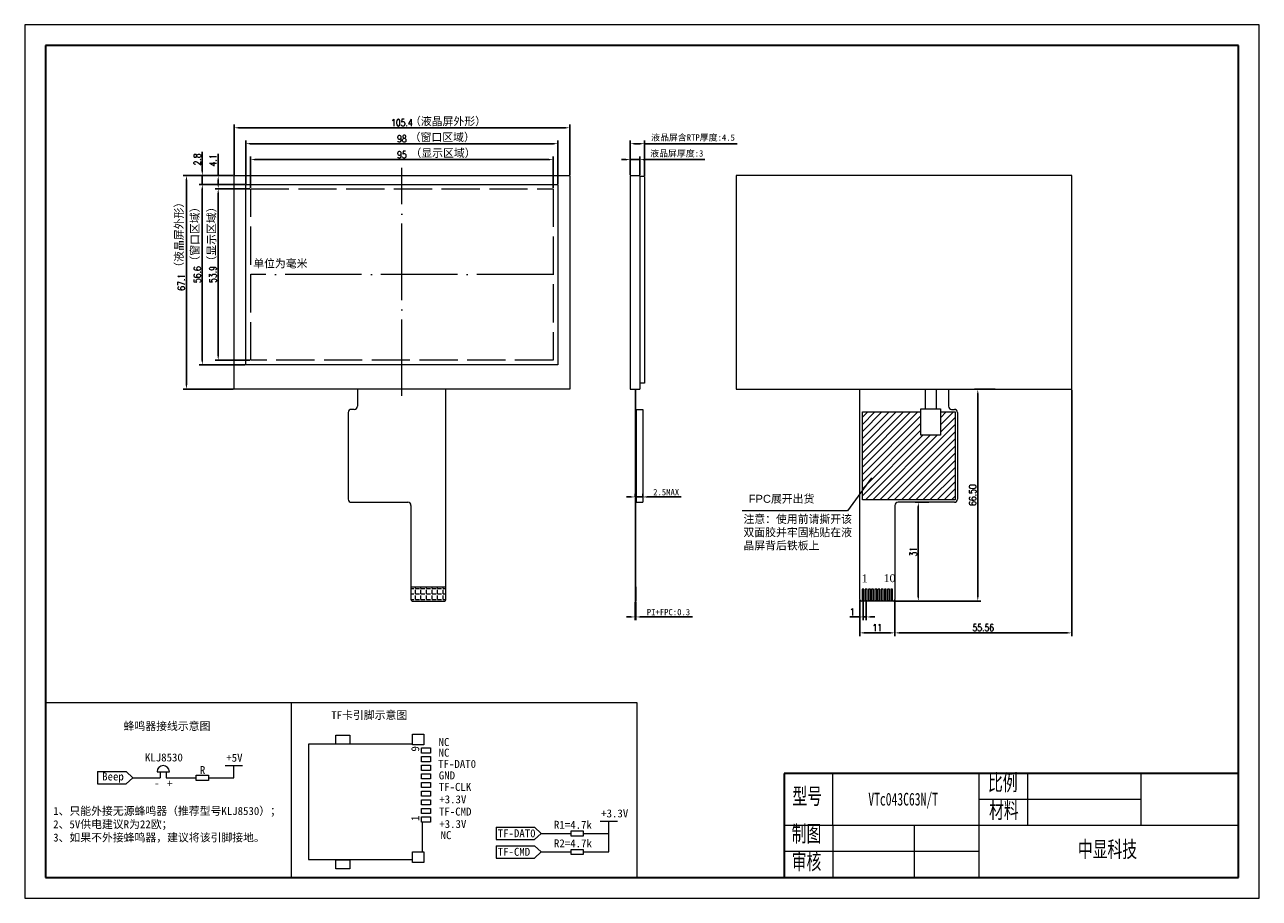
# Model space of a CAD drawing. Header units: millimetres. Extents: x -144 to 1989, y -1632 to -703.
# Tile 1 of 3: x 825 to 1213, y -977 to -703. Entities that reach past the tile are written whole.
import ezdxf
from ezdxf.enums import TextEntityAlignment as Align

# ---------------------------------------------------------------- set-up
doc = ezdxf.new("R2010")
doc.units = ezdxf.units.MM
doc.header["$PDSIZE"] = -5
for name, pattern in [('ACAD_ISO02W100', [15, 12, -3]), ('ACAD_ISO04W100', [30, 24, -3, 0, -3]), ('CENTER2', [28.574999, 19.049999, -3.175, 3.175, -3.175])]:
    doc.linetypes.add(name, pattern=pattern)
doc.layers.get('0').update_dxf_attribs({"lineweight": 18})
doc.layers.get('Defpoints').update_dxf_attribs({"lineweight": 18})
for name, color, linetype, lineweight in [('DIM（标注）', 3, 'Continuous', 18), ('SILKSCREEN_OUTLINES_BTM', 211, 'Continuous', 18), ('thick', 7, 'Continuous', 30), ('thin', 7, 'Continuous', 18), ('标注', 7, 'Continuous', 13), ('粗实线层', 7, 'Continuous', 35), ('细实线层', 7, 'Continuous', 18)]:
    doc.layers.add(name, color=color, linetype=linetype, lineweight=lineweight)
doc.styles.add('ROMANS', font='romans.shx', dxfattribs={"width": 0.8, "bigfont": 'gbcbig.shx'})
doc.styles.get("Standard").update_dxf_attribs({"font": 'txt.shx', "bigfont": 'gbcbig.shx'})
doc.styles.add('TIMES_NEW_ROMAN', font='TIMES.TTF')
doc.styles.add('宋体', font='SimSun.ttf')
doc.styles.add('机械字体', font='SimSun.ttf', dxfattribs={"width": 0.67})
doc.dimstyles.new('ISO-25$0', dxfattribs={"dimscale": 0.8, "dimtxt": 2.75, "dimasz": 1.7, "dimexe": 1.25, "dimexo": 0.3, "dimtad": 1, "dimzin": 0, "dimdsep": 46, "dimtxsty": 'ROMANS', "dimcen": 2, "dimdle": 3.4, "dimclrd": 256, "dimclre": 256, "dimclrt": 256, "dimadec": 0, "dimazin": 0, "dimtfac": 1, "dimtmove": 0, "dimatfit": 3, "dimfxl": 0, "dimtolj": 1, "dimtzin": 0, "dimarcsym": 0})

# ---------------------------------------------------------------- blocks, each defined once
blk = doc.blocks.new('*X14')
at = {"layer": 'Defpoints', "color": 0, "lineweight": 0}
for p in [(991.5, -745.51), (896.46, -754.64), (991.5, -754.64)]:
    blk.add_point(p, dxfattribs=at)
at = {"layer": '标注', "lineweight": -2}
for p, q in [((896.46, -754.4), (896.46, -744.51)), ((991.5, -754.4), (991.5, -744.51)), ((897.82, -745.51), (990.14, -745.51))]:
    blk.add_line(p, q, dxfattribs=at)
at = {"layer": '标注', "lineweight": 0}
for points in [[(897.82, -745.28), (897.82, -745.73), (896.46, -745.51)], [(990.14, -745.28), (990.14, -745.73), (991.5, -745.51)]]:
    blk.add_solid(points, dxfattribs=at)
at = {"layer": '标注', "lineweight": 0, "insert": (943.98, -743.91), "char_height": 2.2, "attachment_point": 5, "style": 'ROMANS'}
blk.add_mtext('\\A1;95', dxfattribs=at)
blk = doc.blocks.new('*X15')
at = {"layer": 'Defpoints', "color": 0, "lineweight": 0}
for p in [(992.99, -740.51), (894.97, -753.31), (992.99, -753.31)]:
    blk.add_point(p, dxfattribs=at)
at = {"layer": '标注', "lineweight": -2}
for p, q in [((894.97, -753.07), (894.97, -739.51)), ((896.33, -740.51), (991.63, -740.51)), ((992.99, -753.07), (992.99, -739.51))]:
    blk.add_line(p, q, dxfattribs=at)
at = {"layer": '标注', "lineweight": 0}
for points in [[(896.33, -740.28), (896.33, -740.73), (894.97, -740.51)], [(991.63, -740.28), (991.63, -740.73), (992.99, -740.51)]]:
    blk.add_solid(points, dxfattribs=at)
at = {"layer": '标注', "lineweight": 0, "insert": (943.98, -738.91), "char_height": 2.2, "attachment_point": 5, "style": 'ROMANS'}
blk.add_mtext('\\A1;98', dxfattribs=at)
blk = doc.blocks.new('*X16')
at = {"layer": 'Defpoints', "color": 0, "lineweight": 0}
for p in [(996.69, -735.51), (891.27, -750.51), (996.69, -750.51)]:
    blk.add_point(p, dxfattribs=at)
at = {"layer": '标注', "lineweight": -2}
for p, q in [((891.27, -750.27), (891.27, -734.51)), ((892.63, -735.51), (995.33, -735.51)), ((996.69, -750.27), (996.69, -734.51))]:
    blk.add_line(p, q, dxfattribs=at)
at = {"layer": '标注', "lineweight": 0}
for points in [[(892.63, -735.28), (892.63, -735.73), (891.27, -735.51)], [(995.33, -735.28), (995.33, -735.73), (996.69, -735.51)]]:
    blk.add_solid(points, dxfattribs=at)
at = {"layer": '标注', "lineweight": 0, "insert": (943.98, -733.91), "char_height": 2.2, "attachment_point": 5, "style": 'ROMANS'}
blk.add_mtext('\\A1;105.4', dxfattribs=at)
blk = doc.blocks.new('*X17')
at = {"layer": 'Defpoints', "color": 0, "lineweight": 0}
for p in [(896.46, -754.64), (886.27, -808.5), (896.46, -808.5)]:
    blk.add_point(p, dxfattribs=at)
at = {"layer": '标注', "lineweight": -2}
for p, q in [((896.22, -754.64), (885.27, -754.64)), ((886.27, -756), (886.27, -807.14)), ((896.22, -808.5), (885.27, -808.5))]:
    blk.add_line(p, q, dxfattribs=at)
at = {"layer": '标注', "lineweight": 0}
for points in [[(886.05, -756), (886.5, -756), (886.27, -754.64)], [(886.05, -807.14), (886.5, -807.14), (886.27, -808.5)]]:
    blk.add_solid(points, dxfattribs=at)
at = {"layer": '标注', "lineweight": 0, "insert": (884.67, -781.57), "char_height": 2.2, "attachment_point": 5, "rotation": 90, "style": 'ROMANS'}
blk.add_mtext('\\A1;53.9', dxfattribs=at)
blk = doc.blocks.new('*X18')
at = {"layer": 'Defpoints', "color": 0, "lineweight": 0}
for p in [(894.97, -753.31), (881.27, -809.93), (894.97, -809.93)]:
    blk.add_point(p, dxfattribs=at)
at = {"layer": '标注', "lineweight": -2}
for p, q in [((894.73, -753.31), (880.27, -753.31)), ((881.27, -754.67), (881.27, -808.57)), ((894.73, -809.93), (880.27, -809.93))]:
    blk.add_line(p, q, dxfattribs=at)
at = {"layer": '标注', "lineweight": 0}
for points in [[(881.05, -754.67), (881.5, -754.67), (881.27, -753.31)], [(881.05, -808.57), (881.5, -808.57), (881.27, -809.93)]]:
    blk.add_solid(points, dxfattribs=at)
at = {"layer": '标注', "lineweight": 0, "insert": (879.67, -781.62), "char_height": 2.2, "attachment_point": 5, "rotation": 90, "style": 'ROMANS'}
blk.add_mtext('\\A1;56.6', dxfattribs=at)
blk = doc.blocks.new('*X19')
at = {"layer": 'Defpoints', "color": 0, "lineweight": 0}
for p in [(876.27, -750.51), (891.27, -750.51), (891.27, -817.59)]:
    blk.add_point(p, dxfattribs=at)
at = {"layer": '标注', "lineweight": -2}
for p, q in [((891.03, -750.51), (875.27, -750.51)), ((876.27, -816.23), (876.27, -751.87)), ((891.03, -817.59), (875.27, -817.59))]:
    blk.add_line(p, q, dxfattribs=at)
at = {"layer": '标注', "lineweight": 0}
for points in [[(876.05, -751.87), (876.5, -751.87), (876.27, -750.51)], [(876.05, -816.23), (876.5, -816.23), (876.27, -817.59)]]:
    blk.add_solid(points, dxfattribs=at)
at = {"layer": '标注', "lineweight": 0, "insert": (874.67, -784.05), "char_height": 2.2, "attachment_point": 5, "rotation": 90, "style": 'ROMANS'}
blk.add_mtext('\\A1;67.1', dxfattribs=at)
blk = doc.blocks.new('*X20')
at = {"layer": 'Defpoints', "color": 0, "lineweight": 0}
for p in [(886.27, -750.51), (886.38, -750.51), (886.97, -754.64)]:
    blk.add_point(p, dxfattribs=at)
at = {"layer": '标注', "lineweight": -2}
for p, q in [((886.27, -750.51), (886.27, -743.67)), ((886.14, -750.51), (885.27, -750.51)), ((886.27, -753.28), (886.27, -751.87)), ((886.73, -754.64), (885.27, -754.64))]:
    blk.add_line(p, q, dxfattribs=at)
at = {"layer": '标注', "lineweight": 0}
for points in [[(886.05, -751.87), (886.5, -751.87), (886.27, -750.51)], [(886.05, -753.28), (886.5, -753.28), (886.27, -754.64)]]:
    blk.add_solid(points, dxfattribs=at)
at = {"layer": '标注', "lineweight": 0, "insert": (884.67, -745.76), "char_height": 2.2, "attachment_point": 5, "rotation": 90, "style": 'ROMANS'}
blk.add_mtext('\\A1;4.1', dxfattribs=at)
blk = doc.blocks.new('*X21')
at = {"layer": 'Defpoints', "color": 0, "lineweight": 0}
for p in [(881.27, -750.51), (883.14, -750.51), (883.4, -753.31)]:
    blk.add_point(p, dxfattribs=at)
at = {"layer": '标注', "lineweight": -2}
for p, q in [((881.27, -749.15), (881.27, -743.1)), ((882.9, -750.51), (880.27, -750.51)), ((881.27, -753.31), (881.27, -750.51)), ((883.16, -753.31), (880.27, -753.31)), ((881.27, -754.67), (881.27, -756.03))]:
    blk.add_line(p, q, dxfattribs=at)
at = {"layer": '标注', "lineweight": 0}
for points in [[(881.05, -749.15), (881.5, -749.15), (881.27, -750.51)], [(881.05, -754.67), (881.5, -754.67), (881.27, -753.31)]]:
    blk.add_solid(points, dxfattribs=at)
at = {"layer": '标注', "lineweight": 0, "insert": (879.67, -745.44), "char_height": 2.2, "attachment_point": 5, "rotation": 90, "style": 'ROMANS'}
blk.add_mtext('\\A1;2.8', dxfattribs=at)
blk = doc.blocks.new('*X22')
at = {"layer": 'Defpoints', "color": 0, "lineweight": 0}
for p in [(1088.86, -883.89), (1089.86, -883.89), (1089.86, -889.09)]:
    blk.add_point(p, dxfattribs=at)
at = {"layer": '标注', "lineweight": -2}
for p, q in [((1088.86, -884.13), (1088.86, -890.09)), ((1089.86, -884.13), (1089.86, -890.09)), ((1087.5, -889.09), (1084.72, -889.09)), ((1089.86, -889.09), (1088.86, -889.09)), ((1091.22, -889.09), (1092.58, -889.09))]:
    blk.add_line(p, q, dxfattribs=at)
at = {"layer": '标注', "lineweight": 0}
for points in [[(1087.5, -888.86), (1087.5, -889.31), (1088.86, -889.09)], [(1091.22, -888.86), (1091.22, -889.31), (1089.86, -889.09)]]:
    blk.add_solid(points, dxfattribs=at)
at = {"layer": '标注', "lineweight": 0, "insert": (1085.43, -887.49), "char_height": 2.2, "attachment_point": 5, "style": 'ROMANS'}
blk.add_mtext('\\A1;1', dxfattribs=at)
blk = doc.blocks.new('*X23')
at = {"layer": 'Defpoints', "color": 0, "lineweight": 0}
for p in [(1087.86, -883.59), (1098.86, -883.59), (1098.86, -894.09)]:
    blk.add_point(p, dxfattribs=at)
at = {"layer": '标注', "lineweight": -2}
for p, q in [((1087.86, -883.83), (1087.86, -895.09)), ((1098.86, -883.83), (1098.86, -895.09)), ((1089.22, -894.09), (1097.5, -894.09))]:
    blk.add_line(p, q, dxfattribs=at)
at = {"layer": '标注', "lineweight": 0}
for points in [[(1089.22, -893.86), (1089.22, -894.31), (1087.86, -894.09)], [(1097.5, -893.86), (1097.5, -894.31), (1098.86, -894.09)]]:
    blk.add_solid(points, dxfattribs=at)
at = {"layer": '标注', "lineweight": 0, "insert": (1093.36, -892.49), "char_height": 2.2, "attachment_point": 5, "style": 'ROMANS'}
blk.add_mtext('\\A1;11', dxfattribs=at)
blk = doc.blocks.new('*X24')
at = {"layer": 'Defpoints', "color": 0, "lineweight": 0}
for p in [(1018.73, -745.51), (1015.73, -750.51), (1018.73, -750.51)]:
    blk.add_point(p, dxfattribs=at)
at = {"layer": '标注', "lineweight": -2}
for p, q in [((1015.73, -750.27), (1015.73, -744.51)), ((1018.73, -750.27), (1018.73, -744.51)), ((1014.37, -745.51), (1013.01, -745.51)), ((1015.73, -745.51), (1018.73, -745.51)), ((1020.09, -745.51), (1039.2, -745.51))]:
    blk.add_line(p, q, dxfattribs=at)
at = {"layer": '标注', "lineweight": 0}
for points in [[(1014.37, -745.28), (1014.37, -745.73), (1015.73, -745.51)], [(1020.09, -745.28), (1020.09, -745.73), (1018.73, -745.51)]]:
    blk.add_solid(points, dxfattribs=at)
at = {"layer": '标注', "lineweight": 0, "insert": (1030.33, -743.68), "char_height": 2, "attachment_point": 5, "style": '宋体'}
blk.add_mtext('\\A1;液晶屏厚度:3', dxfattribs=at)
blk = doc.blocks.new('*X25')
at = {"layer": 'Defpoints', "color": 0, "lineweight": 0}
for p in [(1017.23, -884.09), (1017.53, -884.09), (1017.53, -889.09)]:
    blk.add_point(p, dxfattribs=at)
at = {"layer": '标注', "lineweight": -2}
for p, q in [((1017.23, -884.33), (1017.23, -890.09)), ((1017.53, -884.33), (1017.53, -890.09)), ((1015.87, -889.09), (1014.51, -889.09)), ((1017.23, -889.09), (1017.53, -889.09)), ((1018.89, -889.09), (1035.23, -889.09))]:
    blk.add_line(p, q, dxfattribs=at)
at = {"layer": '标注', "lineweight": 0}
for points in [[(1015.87, -888.86), (1015.87, -889.31), (1017.23, -889.09)], [(1018.89, -888.86), (1018.89, -889.31), (1017.53, -889.09)]]:
    blk.add_solid(points, dxfattribs=at)
at = {"layer": '标注', "lineweight": 0, "insert": (1027.74, -887.59), "char_height": 2, "attachment_point": 5, "style": '宋体'}
blk.add_mtext('\\A1;PI+FPC:0.3', dxfattribs=at)
blk = doc.blocks.new('*X26')
at = {"layer": 'Defpoints', "color": 0, "lineweight": 0}
for p in [(1017.23, -851.64), (1019.63, -851.42), (1019.63, -851.55)]:
    blk.add_point(p, dxfattribs=at)
at = {"layer": '标注', "lineweight": -2}
for p, q in [((1015.87, -851.42), (1014.51, -851.42)), ((1017.23, -851.4), (1017.23, -850.42)), ((1017.23, -851.42), (1019.63, -851.42)), ((1019.63, -851.31), (1019.63, -850.42)), ((1020.99, -851.42), (1031.67, -851.42))]:
    blk.add_line(p, q, dxfattribs=at)
at = {"layer": '标注', "lineweight": 0}
for points in [[(1015.87, -851.19), (1015.87, -851.64), (1017.23, -851.42)], [(1020.99, -851.19), (1020.99, -851.64), (1019.63, -851.42)]]:
    blk.add_solid(points, dxfattribs=at)
at = {"layer": '标注', "lineweight": 0, "insert": (1027.01, -849.92), "char_height": 2, "attachment_point": 5, "style": '宋体'}
blk.add_mtext('\\A1;2.5MAX', dxfattribs=at)
blk = doc.blocks.new('*X27')
at = {"layer": '标注', "linetype": 'Continuous', "lineweight": 0}
blk.add_hatch(color=256, dxfattribs=at).paths.add_polyline_path([(1102.84, -850.63), (1102.36, -851.51), (1102.16, -851.37)], flags=0)
for p, q in [((1102.84, -850.63), (1095.37, -860.97)), ((1095.37, -860.97), (1062.23, -860.97))]:
    blk.add_line(p, q, dxfattribs=at)
at = {"layer": '标注', "lineweight": 0}
blk.add_line((1062.23, -860.97), (1062.23, -860.97), dxfattribs=at)
blk = doc.blocks.new('*X28')
at = {"layer": 'Defpoints', "color": 0, "lineweight": 0}
for p in [(1020.23, -740.51), (1015.73, -750.51), (1020.23, -750.82)]:
    blk.add_point(p, dxfattribs=at)
at = {"layer": '标注', "lineweight": -2}
for p, q in [((1015.73, -750.27), (1015.73, -739.51)), ((1017.09, -740.51), (1018.87, -740.51)), ((1020.23, -750.58), (1020.23, -739.51)), ((1020.23, -740.51), (1049.3, -740.51))]:
    blk.add_line(p, q, dxfattribs=at)
at = {"layer": '标注', "lineweight": 0}
for points in [[(1017.09, -740.28), (1017.09, -740.73), (1015.73, -740.51)], [(1018.87, -740.28), (1018.87, -740.73), (1020.23, -740.51)]]:
    blk.add_solid(points, dxfattribs=at)
at = {"layer": '标注', "lineweight": 0, "insert": (1035.44, -738.68), "char_height": 2, "attachment_point": 5, "style": '宋体'}
blk.add_mtext('\\A1;液晶屏含RTP厚度:4.5', dxfattribs=at)
blk = doc.blocks.new('*X35')
at = {"layer": '粗实线层'}
for p, q in [((-287, 200), (-287, -200)), ((287, 200), (-287, 200)), ((287, -200), (287, 200)), ((-287, -200), (287, -200))]:
    blk.add_line(p, q, dxfattribs=at)
at = {"layer": '细实线层'}
for p, q in [((297, 210), (-297, 210)), ((-297, 210), (-297, -210)), ((297, -210), (297, 210)), ((-297, -210), (297, -210))]:
    blk.add_line(p, q, dxfattribs=at)
blk = doc.blocks.new('TF')
at = {"lineweight": 0}
for p, q in [((-4.774, 14.5), (-0.976, 14.5)), ((-14.7, 13.274), (-14.7, 0)), ((0, 0), (0, 13.25)), ((-14.7, 0), (0, 0))]:
    blk.add_line(p, q, dxfattribs=at)
for points in [[(-15.976, 14.726), (-14.624, 14.726), (-14.624, 13.274), (-15.976, 13.274)], [(-14.226, 15.576), (-13.574, 15.576), (-13.574, 14.424), (-14.226, 14.424)], [(-13.126, 15.576), (-12.474, 15.576), (-12.474, 14.424), (-13.126, 14.424)], [(-12.026, 15.576), (-11.374, 15.576), (-11.374, 14.424), (-12.026, 14.424)], [(-10.926, 15.576), (-10.274, 15.576), (-10.274, 14.424), (-10.926, 14.424)], [(-9.826, 15.576), (-9.174, 15.576), (-9.174, 14.424), (-9.826, 14.424)], [(-8.726, 15.576), (-8.074, 15.576), (-8.074, 14.424), (-8.726, 14.424)], [(-7.626, 15.576), (-6.974, 15.576), (-6.974, 14.424), (-7.626, 14.424)], [(-6.526, 15.576), (-5.874, 15.576), (-5.874, 14.424), (-6.526, 14.424)], [(-5.426, 15.576), (-4.774, 15.576), (-4.774, 14.424), (-5.426, 14.424)], [(-0.976, 14.726), (0.376, 14.726), (0.376, 13.274), (-0.976, 13.274)], [(-15.8715, 5.289), (-14.7285, 5.289), (-14.7285, 3.511), (-15.8715, 3.511)], [(0.0285, 5.289), (1.1715, 5.289), (1.1715, 3.511), (0.0285, 3.511)]]:
    blk.add_lwpolyline(points, close=True, dxfattribs=at)
blk = doc.blocks.new('*D51')
at = {"lineweight": -2}
for p, q in [((1109.56, -853.1), (1105.23, -853.1)), ((1106.23, -854.46), (1106.23, -882.73)), ((1098.6, -884.09), (1107.23, -884.09))]:
    blk.add_line(p, q, dxfattribs=at)
at = {"lineweight": 0}
for points in [[(1106, -854.46), (1106.46, -854.46), (1106.23, -853.1)], [(1106, -882.73), (1106.46, -882.73), (1106.23, -884.09)]]:
    blk.add_solid(points, dxfattribs=at)
at = {"layer": 'Defpoints', "color": 0, "lineweight": 0}
for p in [(1109.8, -853.1), (1098.36, -884.09), (1106.23, -884.09)]:
    blk.add_point(p, dxfattribs=at)
at = {"lineweight": 0, "insert": (1104.63, -868.59), "char_height": 2.2, "attachment_point": 5, "rotation": 90, "style": 'ROMANS'}
blk.add_mtext('\\A1;31', dxfattribs=at)
blk = doc.blocks.new('*D52')
at = {"lineweight": -2}
for p, q in [((1130.37, -817.59), (1123.91, -817.59)), ((1124.91, -818.95), (1124.91, -882.73)), ((1103.16, -884.09), (1125.91, -884.09))]:
    blk.add_line(p, q, dxfattribs=at)
at = {"lineweight": 0}
for points in [[(1124.69, -818.95), (1125.14, -818.95), (1124.91, -817.59)], [(1124.69, -882.73), (1125.14, -882.73), (1124.91, -884.09)]]:
    blk.add_solid(points, dxfattribs=at)
at = {"layer": 'Defpoints', "color": 0, "lineweight": 0}
for p in [(1130.61, -817.59), (1102.92, -884.09), (1124.91, -884.09)]:
    blk.add_point(p, dxfattribs=at)
at = {"lineweight": 0, "insert": (1123.31, -850.84), "char_height": 2.2, "attachment_point": 5, "rotation": 90, "style": 'ROMANS'}
blk.add_mtext('\\A1;66.50', dxfattribs=at)
blk = doc.blocks.new('*D53')
at = {"lineweight": -2}
for p, q in [((1154.42, -817.83), (1154.42, -895.09)), ((1098.86, -884.94), (1098.86, -895.09)), ((1100.22, -894.09), (1153.06, -894.09))]:
    blk.add_line(p, q, dxfattribs=at)
at = {"lineweight": 0}
for points in [[(1100.22, -893.86), (1100.22, -894.31), (1098.86, -894.09)], [(1153.06, -893.86), (1153.06, -894.31), (1154.42, -894.09)]]:
    blk.add_solid(points, dxfattribs=at)
at = {"layer": 'Defpoints', "color": 0, "lineweight": 0}
for p in [(1154.42, -817.59), (1098.86, -884.7), (1154.42, -894.09)]:
    blk.add_point(p, dxfattribs=at)
at = {"lineweight": 0, "insert": (1126.64, -892.49), "char_height": 2.2, "attachment_point": 5, "style": 'ROMANS'}
blk.add_mtext('\\A1;55.56', dxfattribs=at)

msp = doc.modelspace()

# ---------------------------------------------------------------- hatches: boundary and pattern name
at = {"lineweight": 0}
h = msp.add_hatch(dxfattribs=at)
h.set_pattern_fill('ANSI31', color=256, scale=0.5, style=0)
h.paths.add_polyline_path([(1107.013, -832.045), (1107.013, -824.715), (1088.663, -824.715), (1088.663, -852.295), (1117.763, -852.295), (1117.763, -824.715), (1113.163, -824.715), (1113.163, -832.045)])
h = msp.add_hatch(dxfattribs=at)
h.set_pattern_fill('ANGLE', color=256, scale=0.25, style=0)
h.set_pattern_definition([(0, (0, 0), (0, 1.74625), [1.27, -0.47625]), (90, (0, 0), (-1.74625, 1e-16), [1.27, -0.47625])])
h.paths.add_polyline_path([(946.833, -879.585), (946.833, -883.585, 0.4142136), (947.333, -884.085), (957.333, -884.085, 0.4142136), (957.833, -883.585), (957.833, -879.585)])

# ---------------------------------------------------------------- linework, layer by layer
for p, q in [((1015.729, -750.505), (1018.729, -750.505)), ((1015.729, -750.505), (1015.729, -817.585)), ((1018.729, -750.505), (1018.729, -817.585)), ((1020.229, -750.815), (1018.729, -750.815)), ((1020.229, -750.815), (1020.229, -815.715)), ((930.004, -817.585), (930.004, -822.915)), ((957.833, -883.585), (957.833, -817.585)), ((1015.729, -817.585), (1018.729, -817.585)), ((1017.229, -817.585), (1017.229, -884.085)), ((1017.329, -817.585), (1017.329, -823.915)), ((1020.229, -815.715), (1018.729, -815.715)), ((1087.863, -883.585), (1087.863, -817.585)), ((1115.693, -817.585), (1115.693, -822.915)), ((927.133, -824.915), (927.133, -852.095)), ((929.004, -823.915), (928.133, -823.915)), ((1017.329, -823.915), (1019.629, -823.915)), ((1017.629, -823.915), (1017.629, -853.095)), ((1019.629, -823.915), (1019.629, -853.095)), ((1088.663, -824.715), (1107.013, -824.715)), ((1088.663, -852.295), (1088.663, -824.715)), ((1107.013, -832.045), (1107.013, -823.745)), ((1107.013, -823.745), (1113.163, -823.745)), ((1113.163, -823.745), (1113.163, -832.045)), ((1113.163, -824.715), (1117.763, -824.715)), ((1116.693, -823.915), (1117.563, -823.915)), ((1117.763, -824.715), (1117.763, -852.295)), ((1118.563, -824.915), (1118.563, -852.095)), ((1113.163, -832.045), (1107.013, -832.045)), ((928.133, -853.095), (945.833, -853.095)), ((1017.329, -853.095), (1019.629, -853.095)), ((1017.329, -853.095), (1017.329, -879.585)), ((1117.763, -852.295), (1088.663, -852.295)), ((1117.563, -853.095), (1099.863, -853.095)), ((946.833, -854.095), (946.833, -883.585)), ((1098.863, -854.095), (1098.863, -883.585)), ((946.833, -879.585), (957.833, -879.585)), ((1017.529, -879.585), (1017.329, -879.585)), ((1017.529, -879.585), (1017.529, -884.085)), ((947.333, -884.085), (957.333, -884.085)), ((1017.229, -884.085), (1017.529, -884.085)), ((1098.363, -884.085), (1088.363, -884.085)), ((848.316, -937.654), (857.347, -937.654)), ((848.316, -937.654), (848.316, -941.514)), ((857.347, -937.654), (859.404, -939.584)), ((867.07, -937.671), (870.923, -937.671)), ((868.047, -937.671), (868.047, -939.584)), ((869.946, -937.671), (869.946, -939.584)), ((888.47, -935.745), (893.914, -935.745)), ((891.192, -939.584), (891.192, -935.745)), ((1079.408, -954.58), (1079.408, -938.269)), ((848.316, -941.514), (857.347, -941.514)), ((859.404, -939.584), (857.347, -941.514)), ((859.404, -939.584), (868.047, -939.584)), ((869.946, -939.584), (879.341, -939.584)), ((883.194, -939.584), (891.192, -939.584)), ((1006.258, -953.218), (1011.702, -953.218)), ((1008.98, -962.877), (1008.98, -953.218)), ((973.638, -955.127), (973.638, -958.987)), ((973.638, -955.127), (985.678, -955.127)), ((985.678, -955.127), (987.734, -957.057)), ((987.734, -957.057), (985.678, -958.987)), ((987.734, -957.057), (997.129, -957.057)), ((1000.982, -957.057), (1008.98, -957.057)), ((973.638, -958.987), (985.678, -958.987)), ((973.638, -960.947), (985.678, -960.947)), ((973.638, -960.947), (973.638, -964.807)), ((985.678, -960.947), (987.734, -962.877)), ((973.638, -964.807), (985.678, -964.807)), ((987.734, -962.877), (985.678, -964.807)), ((987.734, -962.877), (997.129, -962.877)), ((1000.982, -962.877), (1008.98, -962.877))]:
    msp.add_line(p, q, dxfattribs=at)
at = {"color": 7, "lineweight": 0}
for p, q in [((1108.338, -817.585), (1108.338, -823.745)), ((1111.838, -817.585), (1111.838, -823.745))]:
    msp.add_line(p, q, dxfattribs=at)
for p, q in [((909.199, -915.93), (909.199, -970.891)), ((1017.751, -915.93), (1017.751, -970.891)), ((1064.117, -938.269), (1064.117, -970.891)), ((899.022, -970.891), (1064.117, -970.891))]:
    msp.add_line(p, q)
at = {"lineweight": 0}
for points in [[(891.274, -750.505), (996.694, -750.505), (996.694, -817.585), (891.274, -817.585)], [(1154.422, -750.505), (1049.002, -750.505), (1049.002, -817.585), (1154.422, -817.585)], [(894.974, -753.305), (992.994, -753.305), (992.994, -809.925), (894.974, -809.925)], [(1088.563, -883.885), (1089.163, -883.885), (1089.163, -880.385), (1088.563, -880.385)], [(1089.563, -883.885), (1090.163, -883.885), (1090.163, -880.385), (1089.563, -880.385)], [(1090.563, -883.885), (1091.163, -883.885), (1091.163, -880.385), (1090.563, -880.385)], [(1091.563, -883.885), (1092.163, -883.885), (1092.163, -880.385), (1091.563, -880.385)], [(1092.563, -883.885), (1093.163, -883.885), (1093.163, -880.385), (1092.563, -880.385)], [(1093.563, -883.885), (1094.163, -883.885), (1094.163, -880.385), (1093.563, -880.385)], [(1094.563, -883.885), (1095.163, -883.885), (1095.163, -880.385), (1094.563, -880.385)], [(1095.563, -883.885), (1096.163, -883.885), (1096.163, -880.385), (1095.563, -880.385)], [(1096.563, -883.885), (1097.163, -883.885), (1097.163, -880.385), (1096.563, -880.385)], [(1097.563, -883.885), (1098.163, -883.885), (1098.163, -880.385), (1097.563, -880.385)], [(879.341, -938.771), (883.194, -938.771), (883.194, -940.397), (879.341, -940.397)], [(997.129, -956.244), (1000.982, -956.244), (1000.982, -957.87), (997.129, -957.87)], [(997.129, -962.064), (1000.982, -962.064), (1000.982, -963.69), (997.129, -963.69)]]:
    msp.add_lwpolyline(points, close=True, dxfattribs=at)
at = {"color": 1, "linetype": 'ACAD_ISO02W100', "lineweight": 0}
msp.add_lwpolyline([(896.464, -754.635), (991.504, -754.635), (991.504, -808.495), (896.464, -808.495)], close=True, dxfattribs=at)
at = {"lineweight": 0}
for centre, radius, start, end in [((928.133, -824.915), 1, 90, 180), ((929.004, -822.915), 1, 270, 0), ((1116.693, -822.915), 1, 180, 270), ((1117.563, -824.915), 1, 360, 90), ((928.133, -852.095), 1, 180, 270), ((945.833, -854.095), 1, 360, 90), ((1099.863, -854.095), 1, 90, 180), ((1117.563, -852.095), 1, 270, 0), ((947.333, -883.585), 0.5, 180, 270), ((957.333, -883.585), 0.5, 270, 0), ((1088.363, -883.585), 0.5, 180, 270), ((1098.363, -883.585), 0.5, 270, 0), ((868.997, -937.671), 1.926, 360, 180)]:
    msp.add_arc(centre, radius, start, end, dxfattribs=at)
at = {"layer": 'thick'}
for p, q in [((1064.117, -938.269), (1064.117, -970.891)), ((1064.117, -938.269), (1064.117, -970.891)), ((1206.835, -938.269), (1064.117, -938.269)), ((1206.835, -970.891), (1206.835, -938.269)), ((1064.117, -970.891), (1206.835, -970.891))]:
    msp.add_line(p, q, dxfattribs=at)
at = {"layer": 'thin'}
for p, q in [((1125.282, -938.269), (1125.282, -970.891)), ((1140.573, -938.269), (1140.573, -954.58)), ((1176.252, -954.58), (1176.252, -938.269)), ((1176.252, -946.425), (1125.282, -946.425)), ((1206.835, -954.58), (1064.117, -954.58)), ((1079.408, -954.58), (1079.408, -970.891)), ((1104.893, -954.58), (1104.893, -970.891)), ((1125.282, -962.735), (1064.117, -962.735))]:
    msp.add_line(p, q, dxfattribs=at)
at = {"layer": '标注', "linetype": 'ACAD_ISO04W100', "lineweight": 0}
for p, q in [((943.984, -819.695), (943.984, -748.087)), ((991.504, -781.565), (896.464, -781.565))]:
    msp.add_line(p, q, dxfattribs=at)
at = {"layer": '标注', "lineweight": 0}
msp.add_line((831.996, -915.93), (1017.751, -915.93), dxfattribs=at)

# ---------------------------------------------------------------- block references
at = {"lineweight": 0, "xscale": 2.461593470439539, "yscale": 2.461593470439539, "zscale": 2.461593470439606, "rotation": 270}
msp.add_blockref('TF', (914.606, -965.247), dxfattribs=at)
at = {"layer": '标注', "lineweight": 0}
msp.add_blockref('*X27', (-11.37, 5.233), dxfattribs=at)
at = {"layer": '粗实线层', "lineweight": 0, "xscale": 0.6530298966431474, "yscale": 0.6530298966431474, "zscale": 0.6530298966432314}
msp.add_blockref('*X35', (1019.415, -840.285), dxfattribs=at)

# ---------------------------------------------------------------- texts
at = {"color": 1, "lineweight": 0, "char_height": 2.5, "width": 22.80135, "attachment_point": 1}
for s, insert in [('{\\fSimSun|b0|i0|c134|p49;（液晶屏外形）}', (946.522, -732.224)), ('{\\fSimSun|b0|i0|c134|p49;（窗口区域）}', (946.432, -737.224)), ('{\\fSimSun|b0|i0|c134|p49;（显示区域）}', (946.675, -742.186))]:
    msp.add_mtext(s, dxfattribs=dict(at, insert=insert))
at = {"color": 1, "lineweight": 0, "char_height": 2.5, "width": 22.80135, "attachment_point": 1, "rotation": 90}
for s, insert in [('{\\fSimSun|b0|i0|c134|p49;（液晶屏外形）}', (872.698, -781.031)), ('{\\fSimSun|b0|i0|c134|p49;（窗口区域）}', (877.698, -779.115)), ('{\\fSimSun|b0|i0|c134|p49;（显示区域）}', (882.928, -779.1))]:
    msp.add_mtext(s, dxfattribs=dict(at, insert=insert))
at = {"lineweight": 0, "char_height": 2.5, "attachment_point": 1}
for s, insert, width in [('{\\fSimSun|b0|i0|c134|p49;单位为毫米}', (897.272, -776.872), 23.85602), ('{\\ftimes new roman|b0|i0|c0|p2;1}', (1088.414, -875.719), 0.96246), ('{\\ftimes new roman|b0|i0|c0|p2;10}', (1095.307, -875.664), 3.13099), ('{\\fSimSun|b0|i0|c0|p2;TF卡引脚示意图}', (921.794, -918.673), 29.78651), ('{\\fSimSun|b0|i0|c0|p2;蜂鸣器接线示意图}', (856.535, -922.1), 29.78651), ('{\\fSimSun|b0|i0|c0|p2;NC}', (955.501, -927.115), 25.53378), ('{\\fSimSun|b0|i0|c0|p2;NC}', (955.501, -930.447), 25.53378), ('{\\fSimSun|b0|i0|c0|p2;KLJ8530}', (863.25, -931.952), 16.12259), ('{\\fSimSun|b0|i0|c0|p2;+5V}', (888.804, -932.045), 24.79402), ('{\\fSimSun|b0|i0|c0|p2;TF-DAT0}', (955.375, -933.987), 25.53378), ('{\\fSimSun|b0|i0|c0|p2;Beep}', (849.808, -937.914), 9.89669), ('{\\fSimSun|b0|i0|c0|p2;R}', (880.509, -935.919), 4.49307), ('{\\fSimSun|b0|i0|c0|p2;GND}', (955.577, -937.595), 25.53378), ('{\\fSimSun|b0|i0|c0|p2;-}', (866.166, -940.018), 4.49307), ('{\\fSimSun|b0|i0|c0|p2;+}', (870.191, -940.091), 4.49307), ('{\\fSimSun|b0|i0|c0|p2;TF-CLK}', (955.56, -941.204), 25.53378), ('{\\fSimSun|b0|i0|c0|p2;+3.3V}', (955.725, -945.105), 25.53378), ('{\\fSimSun|b0|i0|c0|p2;1、只能外接无源蜂鸣器（推荐型号KLJ8530）；\\P2、5V供电建议R为22欧；\\P3、如果不外接蜂鸣器，建议将该引脚接地。}', (834.415, -948.762), 94.15476), ('{\\fSimSun|b0|i0|c0|p2;TF-CMD}', (955.63, -948.948), 25.53378), ('{\\fSimSun|b0|i0|c0|p2;+3.3V}', (1006.592, -949.518), 24.79402), ('{\\fSimSun|b0|i0|c134|p2;+3.3V}', (955.725, -952.846), 25.53378), ('{\\fSimSun|b0|i0|c0|p2;R1=4.7k}', (991.76, -953.096), 4.49307), ('{\\fSimSun|b0|i0|c0|p2;NC}', (956.135, -956.35), 25.53378), ('{\\fSimSun|b0|i0|c134|p2;TF-DAT0}', (974.073, -955.762), 9.89669), ('{\\fSimSun|b0|i0|c134|p2;TF-CMD}', (974.073, -961.582), 9.89669), ('{\\fSimSun|b0|i0|c0|p2;R2=4.7k}', (991.76, -958.916), 4.49307)]:
    msp.add_mtext(s, dxfattribs=dict(at, insert=insert, width=width))
at = {"color": 7, "linetype": 'CENTER2', "lineweight": 0, "insert": (1051.29, -857.105), "char_height": 2.5, "width": 34.76935, "attachment_point": 1, "style": '宋体'}
msp.add_mtext('{\\fSimSun|b1|i0|c134|p2;\\C0;注意：使用前请撕开该双面胶并\\C7;牢固粘贴在液晶屏背后铁板上}', dxfattribs=at)
at = {"color": 7, "char_height": 2.5, "attachment_point": 1, "rotation": 90}
for s, insert, width in [('{\\fSimSun|b0|i0|c0|p2;9}', (946.921, -931.348), 1.43056), ('{\\fSimSun|b0|i0|c0|p2;1}', (946.921, -953.156), 1.01389)]:
    msp.add_mtext(s, dxfattribs=dict(at, insert=insert, width=width))
at = {"layer": 'DIM（标注）', "color": 7, "linetype": 'CENTER2', "lineweight": 0, "insert": (1052.952, -850.746), "char_height": 2.5, "width": 29.54665, "attachment_point": 1, "style": '宋体'}
msp.add_mtext('{\\fArial|b0|i0|c0|p32;\\C0;FPC\\fSimSun|b0|i0|c134|p2;展开出货}', dxfattribs=at)
at = {"layer": 'SILKSCREEN_OUTLINES_BTM', "style": 'TIMES_NEW_ROMAN'}
msp.add_text('12', height=0.01, rotation=180, dxfattribs=at).set_placement((907.303, -875.545), align=Align.MIDDLE_CENTER)
at = {"layer": 'thick', "attachment_point": 1, "style": '机械字体'}
for s, insert, char_height, width in [('比例', (1128.118, -938.508), 5.0971, 12.94837), ('型号', (1066.687, -942.794), 5.0971, 12.94837), ('VTc043C63N/T', (1090.526, -944.303), 4, 37.6337), ('材料', (1128.453, -947.214), 5.0971, 12.94837), ('制图', (1066.46, -954.58), 5.0971, 12.94837), ('中显科技', (1156.349, -959.478), 5.0971, 28.36201), ('审核', (1066.46, -963.286), 5.0971, 12.94837)]:
    msp.add_mtext(s, dxfattribs=dict(at, insert=insert, char_height=char_height, width=width))

# ---------------------------------------------------------------- dimensions: what is measured, and where the dimension line sits
at = {"lineweight": 0}
dim = msp.add_linear_dim(base=(1154.422, -894.085), p1=(1098.863, -884.698), p2=(1154.422, -817.585), dimstyle='ISO-25$0', dxfattribs=at)
dim.commit()
dim.dimension.update_dxf_attribs({"geometry": '*D53', "text_midpoint": (1126.643, -892.485)})
dim = msp.add_linear_dim(base=(1124.912, -884.085), p1=(1130.609, -817.585), p2=(1102.916, -884.085), angle=90, dimstyle='ISO-25$0', dxfattribs=at)
dim.commit()
dim.dimension.update_dxf_attribs({"geometry": '*D52', "text_midpoint": (1123.312, -850.835)})
dim = msp.add_linear_dim(base=(1106.229, -884.085), p1=(1109.803, -853.095), p2=(1098.363, -884.085), angle=90, text='31', dimstyle='ISO-25$0', dxfattribs=at)
dim.commit()
dim.dimension.update_dxf_attribs({"geometry": '*D51', "text_midpoint": (1104.629, -868.59)})
at = {"layer": '标注', "lineweight": 0}
for base, p1, p2, text, override, picture, middle in [((996.694, -735.505), (891.274, -750.505), (996.694, -750.505), '105.4', {"dimsah": 1, "dimtzin": 0}, '*X16', (943.984, -733.905)), ((992.994, -740.505), (894.974, -753.305), (992.994, -753.305), '98', {"dimsah": 1, "dimtzin": 0}, '*X15', (943.984, -738.905)), ((1020.229, -740.505), (1015.729, -750.505), (1020.229, -750.815), '液晶屏含RTP厚度:4.5', {"dimtxt": 2.5, "dimtxsty": '宋体', "dimsah": 1}, '*X28', (1035.445, -738.683)), ((991.504, -745.505), (896.464, -754.635), (991.504, -754.635), '95', {"dimsah": 1, "dimtzin": 0}, '*X14', (943.984, -743.905)), ((1018.729, -745.505), (1015.729, -750.505), (1018.729, -750.505), '液晶屏厚度:3', {"dimtxt": 2.5, "dimtxsty": '宋体', "dimsah": 1}, '*X24', (1030.327, -743.683)), ((1019.629, -851.415), (1017.229, -851.644), (1019.629, -851.553), '2.5MAX', {"dimtxt": 2.5, "dimtxsty": '宋体', "dimsah": 1}, '*X26', (1027.01, -849.915)), ((1017.529, -889.085), (1017.229, -884.085), (1017.529, -884.085), 'PI+FPC:0.3', {"dimtxt": 2.5, "dimtxsty": '宋体', "dimsah": 1}, '*X25', (1027.738, -887.585)), ((1098.863, -894.085), (1087.863, -883.585), (1098.863, -883.585), '11', {"dimsah": 1}, '*X23', (1093.363, -892.485))]:
    dim = msp.add_linear_dim(base=base, p1=p1, p2=p2, text=text, dimstyle='ISO-25$0', override=override, dxfattribs=at)
    dim.commit()
    dim.dimension.update_dxf_attribs({"geometry": picture, "text_midpoint": middle})
for base, p1, p2, text, picture, middle in [((881.274, -750.505), (883.404, -753.305), (883.138, -750.505), '2.8', '*X21', (879.674, -745.442)), ((876.274, -750.505), (891.274, -817.585), (891.274, -750.505), '67.1', '*X19', (874.674, -784.045)), ((881.274, -809.925), (894.974, -753.305), (894.974, -809.925), '56.6', '*X18', (879.674, -781.615)), ((886.274, -808.495), (896.464, -754.635), (896.464, -808.495), '53.9', '*X17', (884.674, -781.565))]:
    dim = msp.add_linear_dim(base=base, p1=p1, p2=p2, angle=90, text=text, dimstyle='ISO-25$0', override={"dimsah": 1, "dimtzin": 0}, dxfattribs=at)
    dim.commit()
    dim.dimension.update_dxf_attribs({"geometry": picture, "text_midpoint": middle})
dim = msp.add_linear_dim(base=(886.274, -750.505), p1=(886.974, -754.635), p2=(886.384, -750.505), angle=90, text='4.1', dimstyle='ISO-25$0', override={"dimsah": 1, "dimtzin": 0}, dxfattribs=at)
dim.commit()
dim.dimension.update_dxf_attribs({"geometry": '*X20', "text_midpoint": (886.274, -745.762), "dimtype": 160})
dim = msp.add_linear_dim(base=(1089.863, -889.085), p1=(1088.863, -883.885), p2=(1089.863, -883.885), text='1', dimstyle='ISO-25$0', override={"dimsah": 1}, dxfattribs=at)
dim.commit()
dim.dimension.update_dxf_attribs({"geometry": '*X22', "text_midpoint": (1085.434, -889.085), "dimtype": 160})

doc.saveas('drawing.dxf')
